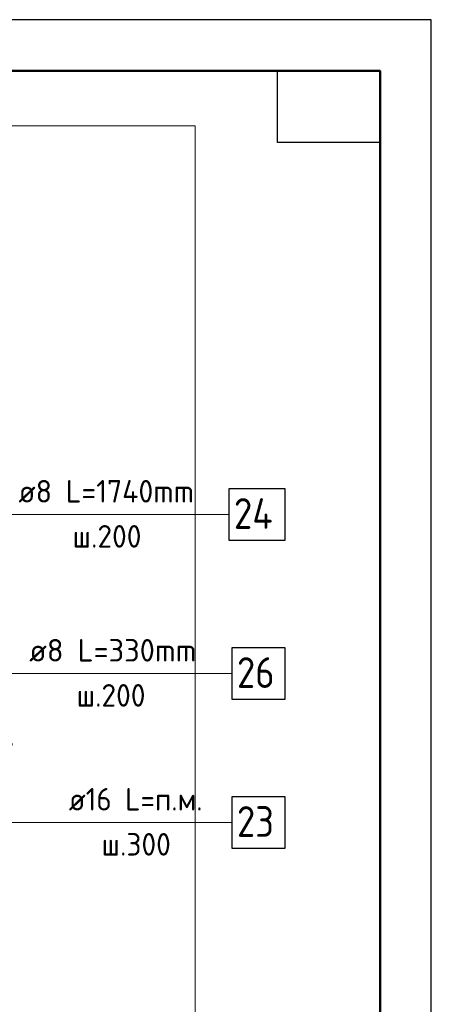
# Model space of a CAD drawing. Header units: millimetres. Extents: x 0 to 42000, y 0 to 29700.
# Tile 18 of 18: x 37987 to 42000, y 20089 to 29700. Entities that reach past the tile are written whole.
import ezdxf

# ---------------------------------------------------------------- set-up
doc = ezdxf.new("R2010")
doc.units = ezdxf.units.MM
for name, color, linetype, lineweight in [('S1 Продольная арматура', 7, 'Continuous', 35), ('Standard', 7, 'Continuous', 25), ('Затяжка', 52, 'Continuous', 25), ('Позиционная метка линия выноска', 7, 'Continuous', 13)]:
    doc.layers.add(name, color=color, linetype=linetype, lineweight=lineweight)
doc.layers.add('Хомут', color=7, linetype='Continuous', lineweight=25, true_color=0x6e3c1e)
doc.styles.add('ISOCPEUR', font='txt')

msp = doc.modelspace()

# ---------------------------------------------------------------- linework, layer by layer
at = {"layer": 'S1 Продольная арматура', "color": 7, "linetype": 'Continuous', "lineweight": 25, "transparency": 33554687}
msp.add_lwpolyline([(40054.7, 21613.1), (40574.7, 21613.1), (40574.7, 22113.1), (40054.7, 22113.1), (40054.7, 21613.1)], dxfattribs=at)
at = {"layer": 'Standard', "color": 7, "linetype": 'Continuous', "lineweight": 35, "transparency": 33554687}
for p, q in [((41500, 27600), (41500, 20500)), ((41500, 27200), (41500, 20100))]:
    msp.add_line(p, q, dxfattribs=at)
at = {"layer": 'Standard', "color": 7, "linetype": 'Continuous', "lineweight": 50, "transparency": 33554687}
msp.add_line((41500, 27100), (41500, 23200), dxfattribs=at)
at = {"layer": 'Standard', "color": 7, "linetype": 'Continuous', "lineweight": 25, "transparency": 33554687}
for points in [[(0, 0), (42000, 0), (42000, 29700), (0, 29700), (0, 0)], [(41500, 29200), (41500, 28500), (40500, 28500), (40500, 29200), (41500, 29200)]]:
    msp.add_lwpolyline(points, close=True, dxfattribs=at)
at = {"layer": 'Standard', "color": 7, "linetype": 'Continuous', "lineweight": 50, "transparency": 33554687}
msp.add_lwpolyline([(2000, 29200), (41500, 29200), (41500, 500), (2000, 500), (2000, 29200)], close=True, dxfattribs=at)
at = {"layer": 'Standard', "color": 7, "linetype": 'Continuous', "lineweight": 13, "transparency": 33554687}
msp.add_lwpolyline([(41500, 29200), (21298.1, 29200), (21298.1, 16027.8), (41500, 16027.8), (41500, 29200)], dxfattribs=at)
at = {"layer": 'Standard', "color": 254, "linetype": 'Continuous', "lineweight": 18, "true_color": 0xc4c4ff, "transparency": 33554687}
msp.add_lwpolyline([(33960.7, 18630.5), (39697.9, 18630.5), (39697.9, 28662.4), (33960.7, 28662.4), (33960.7, 18630.5)], dxfattribs=at)
at = {"layer": 'Затяжка', "color": 7, "linetype": 'Continuous', "lineweight": 25, "transparency": 33554687}
msp.add_lwpolyline([(40054.7, 23067.2), (40574.7, 23067.2), (40574.7, 23567.2), (40054.7, 23567.2), (40054.7, 23067.2)], dxfattribs=at)
at = {"layer": 'Позиционная метка линия выноска', "color": 7, "linetype": 'Continuous', "lineweight": 13, "transparency": 33554687}
for p, q in [((40024.7, 24869.4), (37314.7, 24869.4)), ((37221.4, 21863.1), (40054.7, 21863.1))]:
    msp.add_line(p, q, dxfattribs=at)
msp.add_lwpolyline([(40054.7, 23317.2), (36721.4, 23317.2), (36721.4, 23983.8)], dxfattribs=at)
at = {"layer": 'Хомут', "color": 7, "linetype": 'Continuous', "lineweight": 25, "transparency": 33554687}
msp.add_lwpolyline([(40024.7, 24619.4), (40574.7, 24619.4), (40574.7, 25119.4), (40024.7, 25119.4), (40024.7, 24619.4)], dxfattribs=at)

# ---------------------------------------------------------------- texts
at = {"layer": 'S1 Продольная арматура', "color": 7, "linetype": 'Continuous', "lineweight": 13, "transparency": 33554687, "attachment_point": 7, "style": 'ISOCPEUR'}
for s, insert, char_height, width in [('\\W0.94;ø16 L=п.м. ', (38465.4, 21980.4), 220, 1599.147), ('\\W0.87;23', (40104.7, 21723.1), 300, 550.811), ('\\W0.95;ш.300 ', (38784.4, 21540.4), 220, 962.136)]:
    msp.add_mtext(s, dxfattribs=dict(at, insert=insert, char_height=char_height, width=width))
at = {"layer": 'Standard', "color": 7, "linetype": 'Continuous', "lineweight": 18, "transparency": 33554687, "insert": (37633, 22612.1), "char_height": 200, "width": 459.942, "attachment_point": 7, "style": 'ISOCPEUR'}
msp.add_mtext('\\W0.90;з.с.', dxfattribs=at)
at = {"layer": 'Затяжка', "color": 7, "linetype": 'Continuous', "lineweight": 13, "transparency": 33554687, "attachment_point": 7, "style": 'ISOCPEUR'}
for s, insert, char_height, width in [('\\W0.98;ø8 L=330mm ', (38079.4, 23434.5), 220, 1888.528), ('\\W0.87;26', (40104.7, 23177.1), 300, 550.811), ('\\W0.95;ш.200 ', (38541.4, 22994.5), 220, 962.122)]:
    msp.add_mtext(s, dxfattribs=dict(at, insert=insert, char_height=char_height, width=width))
at = {"layer": 'Хомут', "color": 7, "linetype": 'Continuous', "lineweight": 13, "transparency": 33554687, "attachment_point": 7, "style": 'ISOCPEUR'}
for s, insert, char_height, width in [('\\W0.96;ø8 L=1740mm ', (37974, 24986.8), 220, 2018.387), ('\\W0.88;24', (40074.7, 24729.4), 300, 581.99), ('\\W0.95;ш.200 ', (38502, 24546.8), 220, 962.136)]:
    msp.add_mtext(s, dxfattribs=dict(at, insert=insert, char_height=char_height, width=width))

doc.saveas('drawing.dxf')
